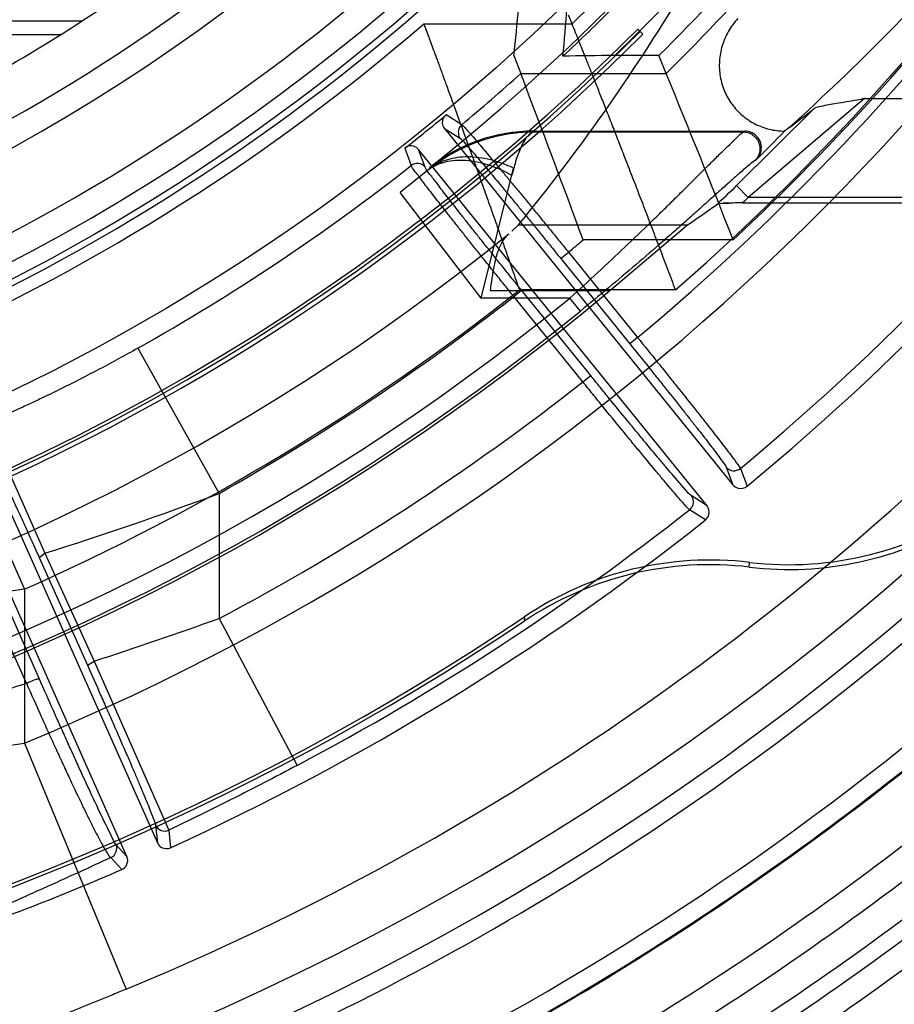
# Model space of a CAD drawing. Header units: millimetres. Extents: x 0 to 297, y 0 to 210.
# Tile 37 of 256: x 147.496 to 147.627, y 90.977 to 91.125. Entities that reach past the tile are written whole.
import ezdxf

# ---------------------------------------------------------------- set-up
doc = ezdxf.new("R2010")
doc.units = ezdxf.units.MM
doc.header["$LTSCALE"] = 16.335
doc.layers.get('0').update_dxf_attribs({"linetype": 'CONTINUOUS'})
for name, color, linetype in [('01_GLOBAL', 7, 'CONTINUOUS'), ('INTFCLR_1', 7, 'CONTINUOUS'), ('INTFCLR_144815', 7, 'CONTINUOUS')]:
    doc.layers.add(name, color=color, linetype=linetype)

msp = doc.modelspace()

# ---------------------------------------------------------------- linework, layer by layer
at = {"color": 7, "linetype": 'Continuous'}
msp.add_circle((148.0808034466, 92.1164639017), 1.9, dxfattribs=at)
at = {"color": 9, "linetype": 'Continuous'}
msp.add_arc((148.0808034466, 92.1164639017), 1.8756493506, 182.9674534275, 267.0325465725, dxfattribs=at)
at = {"layer": '01_GLOBAL', "color": 7, "linetype": 'Continuous'}
msp.add_circle((148.0808034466, 92.1164639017), 1.925, dxfattribs=at)
at = {"layer": 'INTFCLR_1', "color": 9, "linetype": 'Continuous'}
for p, q in [((147.5051102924, 91.1245524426), (147.4457533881, 91.1247596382)), ((147.4336246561, 91.12257411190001), (147.5019966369, 91.12257411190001))]:
    msp.add_line(p, q, dxfattribs=at)
at = {"layer": 'INTFCLR_1', "color": 6, "linetype": 'Continuous'}
for radius, start, end in [(0.3017258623, 270, 90.00000002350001), (0.2867456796, 270, 90.00000002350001), (0.2757760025, 298.9781910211, 302.8139688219)]:
    msp.add_arc((147.3556636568, 91.35632411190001), radius, start, end, dxfattribs=at)
at = {"layer": 'INTFCLR_1', "color": 9, "linetype": 'Continuous'}
for radius, start, end in [(0.2607760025, 269.9999999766, 303.1824438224), (0.2757760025, 302.8139688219, 307.7133577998)]:
    msp.add_arc((147.3556636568, 91.35632411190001), radius, start, end, dxfattribs=at)
at = {"layer": 'INTFCLR_144815', "color": 6, "linetype": 'Continuous'}
for p, q in [((147.5787416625, 91.12418187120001), (147.5782188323, 91.1254789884)), ((147.5893758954, 91.1226118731), (147.5886196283, 91.12336814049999)), ((147.569996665, 91.11940168), (147.5710299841, 91.1167127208)), ((147.5917742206, 91.1194016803), (147.5851470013, 91.1194016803)), ((147.5928827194, 91.1167127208), (147.5917742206, 91.11940168)), ((147.5594862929, 91.1102023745), (147.5598504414, 91.1105291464)), ((147.5595938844, 91.1084637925), (147.6028885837, 91.0549992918)), ((147.572975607, 91.1080722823), (147.6046662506, 91.1080722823)), ((147.6113011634, 91.108566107), (147.6106478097, 91.1080728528)), ((147.5540299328, 91.1057839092), (147.5536345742, 91.1054956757)), ((147.5990028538, 91.05185269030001), (147.5557081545, 91.105317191)), ((147.5573975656, 91.10262797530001), (147.5572833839, 91.10235563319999)), ((147.6043419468, 91.0973019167), (147.6778893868, 91.0973019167)), ((147.5706895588, 91.0940083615), (147.5697128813, 91.0930734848)), ((147.5843390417, 91.0841022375), (147.5960842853, 91.0940083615)), ((147.4884941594, 91.0641284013), (147.5164759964, 91.001280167)), ((147.5119082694, 90.9992464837), (147.4839264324, 91.0620947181)), ((147.6053431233, 91.0426468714), (147.6053980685, 91.0433631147)), ((147.5716103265, 91.03520480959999), (147.57154094, 91.03452720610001))]:
    msp.add_line(p, q, dxfattribs=at)
at = {"layer": 'INTFCLR_144815', "color": 9, "linetype": 'Continuous'}
for p, q in [((147.5564734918, 91.12418187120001), (147.5787416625, 91.12418187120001)), ((147.5710299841, 91.1167127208), (147.5928827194, 91.1167127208)), ((147.622661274, 91.11296417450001), (147.6051757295, 91.09810498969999)), ((147.6226612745, 91.1129641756), (147.6910159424, 91.1129641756)), ((147.6034395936, 91.0999017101), (147.6150761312, 91.11145510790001)), ((147.562177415, 91.10904220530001), (147.559850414, 91.1105291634)), ((147.5595938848, 91.10846379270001), (147.5619720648, 91.1069486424)), ((147.572920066, 91.1079503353), (147.572975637, 91.1080722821)), ((147.6046662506, 91.1080722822), (147.6044569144, 91.107950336)), ((147.5729200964, 91.107950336), (147.6044569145, 91.107950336)), ((147.5536345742, 91.1054956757), (147.554605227, 91.1029103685)), ((147.5566957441, 91.1026759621), (147.5557081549, 91.10531719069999)), ((147.6064162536, 91.1037993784), (147.6062162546, 91.10368241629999)), ((147.6034395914, 91.0999017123), (147.6051757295, 91.09810498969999)), ((147.5650720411, 91.0830117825), (147.5529160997, 91.0988772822)), ((147.6785332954, 91.09810498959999), (147.6051757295, 91.09810498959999)), ((147.5706895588, 91.0940083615), (147.5960842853, 91.0940083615)), ((147.6029374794, 91.0917469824), (147.5803971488, 91.0917469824)), ((147.5770409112, 91.08895785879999), (147.5782064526, 91.08990169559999)), ((147.5770409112, 91.08895785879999), (147.5874154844, 91.0761463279)), ((147.5782064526, 91.08990169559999), (147.5885810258, 91.0770901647)), ((147.5784119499, 91.0830112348), (147.5650724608, 91.0830112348)), ((147.5843390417, 91.0841022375), (147.566488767, 91.0841022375)), ((147.5699948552, 91.0832520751), (147.5711603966, 91.08419591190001)), ((147.5803694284, 91.0704405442), (147.5699948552, 91.0832520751)), ((147.5942822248, 91.0842366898), (147.5708392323, 91.0842366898)), ((147.5815349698, 91.071384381), (147.5711603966, 91.08419591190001)), ((147.5799903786, 91.0810744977), (147.5784119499, 91.0830112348)), ((147.5885810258, 91.0770901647), (147.5874154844, 91.0761463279)), ((147.4803107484, 91.07582863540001), (147.4965321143, 91.0393254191)), ((147.5135330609, 91.0754798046), (147.5257665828, 91.05371678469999)), ((147.5803694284, 91.0704405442), (147.5815349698, 91.071384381)), ((147.4909041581, 91.064275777), (147.4995669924, 91.04472548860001)), ((147.6018868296, 91.0576580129), (147.6028885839, 91.0549992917)), ((147.6040097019, 91.0574497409), (147.6050097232, 91.0547860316)), ((147.5257665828, 91.05371678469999), (147.5257665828, 91.03494101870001)), ((147.599002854, 91.0518526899), (147.596610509, 91.0533853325)), ((147.5987704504, 91.0497335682), (147.5963728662, 91.051265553)), ((147.4987208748, 91.0441154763), (147.4995669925, 91.0447254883)), ((147.4995669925, 91.0447254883), (147.5069725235, 91.0285231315)), ((147.4987208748, 91.0441154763), (147.5059782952, 91.02791311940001)), ((147.4968251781, 91.0252252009), (147.4894175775, 91.0416810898)), ((147.4987741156, 91.0258352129), (147.4915146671, 91.0422911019)), ((147.4965321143, 91.0393254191), (147.4965321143, 91.01623344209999)), ((147.5257665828, 91.03494101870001), (147.5374455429, 91.012875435)), ((147.5059782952, 91.02791311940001), (147.5069725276, 91.0285231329)), ((147.5069725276, 91.0285231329), (147.5182112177, 91.0031719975)), ((147.4965321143, 91.01623344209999), (147.511818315, 90.9793288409)), ((147.5162147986, 91.0039227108), (147.5164759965, 91.0012801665)), ((147.5182112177, 91.0031719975), (147.5184696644, 91.000525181)), ((147.5119082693, 90.9992464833), (147.5102698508, 91.0010435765)), ((147.5111353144, 90.9972597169), (147.5094921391, 90.9990577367))]:
    msp.add_line(p, q, dxfattribs=at)
at = {"layer": 'INTFCLR_144815', "color": 7, "linetype": 'Continuous'}
for p, q in [((147.5575191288, 91.1025521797), (147.5529160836, 91.0988773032)), ((147.565072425, 91.08301128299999), (147.5699619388, 91.1025024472)), ((147.6043419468, 91.0973019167), (147.6031240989, 91.09728241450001))]:
    msp.add_line(p, q, dxfattribs=at)
at = {"layer": 'INTFCLR_144815', "color": 6, "linetype": 'Continuous'}
for radius in [0.3190566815, 0.3040475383]:
    msp.add_circle((147.3556636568, 91.35632411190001), radius, dxfattribs=at)
for centre, radius, start, end in [((147.3556636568, 91.35632411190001), 0.4398395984, 313.9937911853, 154.5150993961), ((147.3556636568, 91.35632411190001), 0.3305190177, 45.0000000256, 314.9999999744), ((147.3556636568, 91.35632411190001), 0.329927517, 44.99999995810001, 315.0000000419), ((147.3556636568, 91.35632411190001), 0.3294494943, 44.99999997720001, 315.0000000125), ((147.3556636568, 91.35632411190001), 0.3241269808, 308.490992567, 51.50900743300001), ((147.3556636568, 91.35632411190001), 0.2978344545, 295.6072723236, 334.3927276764), ((147.3556636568, 91.35632411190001), 0.2828253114, 297.0737153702, 332.9262846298), ((147.3556636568, 91.35632411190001), 0.4248395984, 205.4855585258, 293.0456409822), ((147.3556636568, 91.35632411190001), 0.4398395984, 205.4849006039, 292.0062088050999), ((147.3556636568, 91.35632411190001), 0.3344853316, 314.9016631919, 323.3180519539), ((147.3556636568, 91.35632411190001), 0.305, 292.2602718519, 310.9966113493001), ((147.3556636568, 91.35632411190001), 0.3245414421, 313.0911760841, 314.9984221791), ((147.3556636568, 91.35632411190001), 0.391278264, 309.5878226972, 323.4121773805), ((147.5849827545, 90.7532149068), 0.3661865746, 89.97430088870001, 91.1900020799), ((145.7948070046, 90.4360795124), 1.9021647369, 20.1632002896, 20.9663982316), ((145.8606787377, 90.4046076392), 1.8728654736, 21.5240626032, 22.3474512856), ((147.3556636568, 91.35632411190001), 0.3195424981, 308.2829108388, 309.7170891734), ((147.5729845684, 91.0830407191), 0.0250319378, 90.02051217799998, 128.5118148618), ((147.3556636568, 91.35632411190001), 0.3558730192, 314.7982513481, 315.7665268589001), ((147.3556636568, 91.35632411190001), 0.3555238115, 259.4836750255, 310.0313711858), ((147.6112947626, 91.0929688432), 0.04995510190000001, 263.220990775, 305.2221155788), ((147.3556636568, 91.35632411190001), 0.391278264, 294.5878227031, 308.4121772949), ((147.611301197, 91.0922432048), 0.0499530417, 263.1498085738, 301.4986237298), ((147.3556636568, 91.35632411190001), 0.4243159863, 293.0433107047, 312.9566892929), ((147.5995015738, 90.9937413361), 0.0499711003, 83.2233896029, 123.9275501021), ((147.5993855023, 90.9930324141), 0.0499710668, 83.15280260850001, 123.8630934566), ((147.3556636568, 91.35632411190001), 0.3875, 259.2774523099, 303.8556636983), ((147.3556636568, 91.35632411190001), 0.3869761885, 259.4503932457, 303.9200871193), ((147.3556636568, 91.35632411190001), 0.4393155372, 295.3242082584, 310.6757917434), ((147.3556636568, 91.35632411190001), 0.4480099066, 295.3197252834, 310.6802747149), ((147.3556636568, 91.35632411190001), 0.452294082, 295.3184492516, 310.6815507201), ((147.3556636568, 91.35632411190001), 0.4629607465, 296.2550977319, 309.7449022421), ((147.3556636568, 91.35632411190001), 0.391278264, 289.1168386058, 293.4121773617)]:
    msp.add_arc(centre, radius, start, end, dxfattribs=at)
at = {"layer": 'INTFCLR_144815', "color": 9, "linetype": 'Continuous'}
for centre, radius, start, end in [((147.3556636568, 91.35632411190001), 0.4080560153, 292.4997540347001, 54.0964566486), ((147.3556636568, 91.35632411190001), 0.3298406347, 314.0862202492, 45.9137797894), ((147.3556636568, 91.35632411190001), 0.3219531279, 313.8592910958, 46.1407088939), ((147.3556636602, 91.3563241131), 0.3681108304, 292.4997540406, 16.610836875), ((147.3556636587, 91.3563241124), 0.3618983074, 311.2505121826, 12.701512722), ((147.3556636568, 91.35632411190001), 0.4164420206, 203.8266800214, 313.0809380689), ((147.3556636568, 91.35632411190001), 0.4214424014, 203.8278898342, 312.5732768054), ((147.3556636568, 91.35632411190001), 0.4364412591, 203.8266800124, 319.1799903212), ((147.3556636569, 91.35632411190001), 0.3371742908, 314.7125410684, 323.1719395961), ((147.3556636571, 91.3563241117), 0.3621400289, 313.0638327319, 323.1640956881), ((147.3556636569, 91.35632411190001), 0.3636235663, 309.832493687, 323.1675063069), ((147.3532546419, 91.3932057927), 0.3841975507, 312.1945882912, 318.3797053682), ((147.3556636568, 91.35632411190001), 0.3069439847, 293.9594928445, 310.8607650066), ((147.3556636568, 91.35632411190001), 0.3885893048, 309.724476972, 323.2755230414), ((147.3556636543, 91.35632411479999), 0.3221742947, 309.8664382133, 311.9496809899), ((147.3556636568, 91.35632411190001), 0.3221742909, 299.3413979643, 308.1335617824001), ((147.3556637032, 91.35632406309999), 0.3565744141, 313.3351440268, 314.0175347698), ((147.3556636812, 91.35632408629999), 0.3590729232, 313.8328155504, 314.0175347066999), ((147.3556636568, 91.35632411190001), 0.3393168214, 258.4596803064, 309.0091107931), ((147.3556636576, 91.356324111), 0.347140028, 309.8720266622, 310.3447838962), ((147.3556636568, 91.35632411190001), 0.3525857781, 259.4138369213, 309.1798196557), ((147.3556636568, 91.35632411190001), 0.3468891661, 293.9594928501, 308.3380929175), ((147.3556636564, 91.3563241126), 0.3471400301, 299.3413979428, 308.1279733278), ((147.3556636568, 91.35632411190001), 0.3550842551, 259.4138369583, 309.1798197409), ((147.3556636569, 91.3563241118), 0.3636235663, 297.8915524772, 308.1675063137), ((147.3522515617, 91.51664178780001), 0.4943751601, 287.3365010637, 290.5471625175), ((147.3556636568, 91.35632411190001), 0.3885893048, 297.8915524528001, 308.2755230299), ((147.1975178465, 91.96547579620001), 0.9867330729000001, 288.2772451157, 289.4304359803), ((147.3556636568, 91.35632411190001), 0.4391846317, 295.3242563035, 310.6757436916), ((147.3556636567, 91.3563241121), 0.4568636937, 296.2111854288, 309.7888145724), ((147.3556636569, 91.3563241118), 0.4593548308, 296.2111854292, 309.7888145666)]:
    msp.add_arc(centre, radius, start, end, dxfattribs=at)
at = {"layer": 'INTFCLR_144815', "color": 6, "linetype": 'Continuous'}
for centre, major_axis, ratio, start_param, end_param in [((147.3556636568, 91.16263929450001), (0, 0.2906748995), 0.7456587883, -1.7200994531, -1.6700911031), ((147.3556636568, 91.15664355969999), (0, 0.299673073), 0.7456587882, -1.6956613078, -1.6470176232), ((147.3556636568, 91.2825663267), (0, 0.2914681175), 0.9674516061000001, -2.2743411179, -2.1269453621), ((147.3556636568, 91.4695265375), (0, 0.4473412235), 0.9674516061, -2.5096843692, -2.4988304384), ((147.3556636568, 91.4704758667), (0, 0.4510926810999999), 0.9674516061, -2.5581444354, -2.546336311)]:
    msp.add_ellipse(centre, major_axis=major_axis, ratio=ratio, start_param=start_param, end_param=end_param, dxfattribs=at)
for points, knots in [([(147.60362695, 91.12496396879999), (147.6033562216, 91.12467381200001), (147.6028479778, 91.1240625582), (147.6021965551, 91.1230664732), (147.6016647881, 91.1220056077), (147.6012595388, 91.1208952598), (147.6009855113, 91.119751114), (147.6008454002, 91.11858899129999), (147.6008399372, 91.1174246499), (147.6009680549, 91.1162733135), (147.6012270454, 91.11514974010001), (147.6016126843, 91.1140680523), (147.6021193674, 91.11304161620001), (147.6027402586, 91.1120829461), (147.6034673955, 91.11120368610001), (147.6042917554, 91.110414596), (147.6052032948, 91.10972551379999), (147.6061909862, 91.1091452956), (147.6072428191, 91.1086817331), (147.6083459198, 91.1083414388), (147.6094862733, 91.1081297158), (147.6102600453, 91.1080769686), (147.6106478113, 91.1080728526)], [0, 0, 0, 0, 0.0514138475, 0.102725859, 0.1538761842, 0.204816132, 0.2555260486, 0.3059645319, 0.3561326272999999, 0.4060417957, 0.4557148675, 0.5051829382, 0.5544885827, 0.6036835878, 0.6528264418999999, 0.7019773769, 0.7511954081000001, 0.8005371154, 0.8500526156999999, 0.8997828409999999, 0.9497593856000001, 1, 1, 1, 1]), ([(147.5564734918, 91.12418187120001), (147.5565603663, 91.1239486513), (147.5567776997, 91.12336508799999), (147.5571120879, 91.12246482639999), (147.5575013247, 91.12141559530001), (147.5579257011, 91.1202697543), (147.5583235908, 91.1191928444), (147.5586767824, 91.1182349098), (147.5589674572, 91.1174453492), (147.559274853, 91.1166091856), (147.5595986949, 91.1157270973), (147.5599385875, 91.11479981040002), (147.5602940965, 91.1138281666), (147.5606647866, 91.11281314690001), (147.5610501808, 91.1117558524), (147.5614498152, 91.1106574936), (147.5618631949, 91.10951936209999), (147.5622896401, 91.10834276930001), (147.5627284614, 91.107129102), (147.5631791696, 91.1058799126), (147.563641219, 91.1045968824), (147.5641137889, 91.10328176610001), (147.5645960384, 91.10193647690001), (147.565087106, 91.1005629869), (147.5655863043, 91.099163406), (147.5660929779, 91.0977399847), (147.5666063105, 91.0962949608), (147.5671250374, 91.0948303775), (147.5676483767, 91.0933485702), (147.5681755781, 91.0918520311), (147.5687060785, 91.0903434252), (147.5692384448, 91.08882506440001), (147.5697720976, 91.08729954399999), (147.5703056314, 91.08576922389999), (147.5706615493, 91.0847478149), (147.5708392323, 91.0842366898)], [0, 0, 0, 0, 0.0175880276, 0.044007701, 0.0678686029, 0.0966752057, 0.1303597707, 0.1490024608, 0.1688274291, 0.1898192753, 0.2119608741, 0.2352330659, 0.2596143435, 0.2850789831, 0.3115985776, 0.3391426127, 0.3676784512, 0.3971715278, 0.4275855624, 0.4588827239, 0.4910222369, 0.5239578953, 0.5576403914, 0.5920179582, 0.6270399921, 0.6626521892, 0.6987941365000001, 0.7354122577, 0.7724546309, 0.8098528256, 0.8475435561, 0.8854677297, 0.9235600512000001, 0.9617583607, 1, 1, 1, 1]), ([(147.5942822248, 91.0842366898), (147.5940887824, 91.0847506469), (147.5937013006, 91.08577767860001), (147.5931205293, 91.0873164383), (147.5925396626, 91.08885024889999), (147.5919602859, 91.0903767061), (147.5913830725, 91.0918931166), (147.590809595, 91.0933970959), (147.5902404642, 91.0948859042), (147.5896765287, 91.0963569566), (147.5891187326, 91.0978078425), (147.5885683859, 91.09923649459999), (147.5880264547, 91.1006406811), (147.5874935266, 91.1020180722), (147.5869704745, 91.1033665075), (147.5864582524, 91.10468397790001), (147.585957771, 91.1059685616), (147.5854698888, 91.10721847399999), (147.5849951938, 91.10843203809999), (147.5845342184, 91.10960775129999), (147.584087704, 91.1107442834), (147.5836563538, 91.11184036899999), (147.5832406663, 91.11289476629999), (147.5828411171, 91.1139063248), (147.5824582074, 91.11487400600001), (147.5820923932, 91.1157968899), (147.5817441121, 91.11667419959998), (147.5814137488, 91.11750528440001), (147.5811015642, 91.1182895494), (147.5808077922, 91.1190264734), (147.5804538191, 91.1199131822), (147.5800590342, 91.1209002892), (147.5796431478, 91.12193809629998), (147.5792129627, 91.123010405), (147.578921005, 91.123736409), (147.5787416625, 91.12418187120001)], [0, 0, 0, 0, 0.0384359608, 0.0768288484, 0.1151150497, 0.1532293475, 0.1911040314, 0.2286791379, 0.2658872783, 0.3026614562, 0.3389459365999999, 0.3746823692, 0.4098169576, 0.4442918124, 0.4780517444, 0.511046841, 0.5432270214, 0.5745438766, 0.6049577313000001, 0.634432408, 0.6629322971, 0.6904236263, 0.7168753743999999, 0.7422586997, 0.7665463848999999, 0.7897140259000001, 0.8117416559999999, 0.8326118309, 0.8523097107, 0.8708221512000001, 0.8881372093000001, 0.919133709, 0.9452313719, 0.9663897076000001, 1, 1, 1, 1]), ([(147.6226612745, 91.1129641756), (147.6222753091, 91.11287846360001), (147.6213516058, 91.11269542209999), (147.6199314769, 91.11245574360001), (147.6185227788, 91.11222386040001), (147.6172529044, 91.11202196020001), (147.6161589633, 91.1117739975), (147.6153607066, 91.1116753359), (147.6150763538, 91.1114553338)], [0, 0, 0, 0, 0.1531992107, 0.3648321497, 0.5577942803, 0.7072202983, 0.8606898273, 1, 1, 1, 1]), ([(147.559486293, 91.1102023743), (147.5593241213, 91.109942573), (147.5591604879, 91.10930748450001), (147.5594029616, 91.1086995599), (147.5595938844, 91.1084637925)], [0, 0, 0, 0, 0.5023658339, 1, 1, 1, 1]), ([(147.562177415, 91.10904220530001), (147.5620292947, 91.1089182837), (147.5615379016, 91.1083397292), (147.5616261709, 91.10737658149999), (147.5619720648, 91.1069486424)], [0, 0, 0, 0, 0.2597922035, 1, 1, 1, 1]), ([(147.5621774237, 91.1090422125), (147.5624988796, 91.1088290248), (147.5628839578, 91.10830225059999), (147.5635174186, 91.10761904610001), (147.5641057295, 91.10693345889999), (147.5647952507, 91.10613357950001), (147.5655771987, 91.1052133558), (147.5664481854, 91.1041822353), (147.5673979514, 91.103050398), (147.5684177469, 91.10182868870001), (147.569501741, 91.1005242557), (147.5706461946, 91.09914172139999), (147.5718404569, 91.0976938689), (147.573072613, 91.0961948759), (147.5743287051, 91.09466179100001), (147.5756041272, 91.0931007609), (147.5768986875, 91.0915120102), (147.5777678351, 91.0904423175), (147.5782064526, 91.08990169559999)], [0, 0, 0, 0, 0.0463418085, 0.07622396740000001, 0.1124281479, 0.1547200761, 0.2031541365, 0.2574914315, 0.3168880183, 0.3806667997, 0.4486865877, 0.5206554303, 0.5962939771, 0.6741749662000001, 0.7537808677, 0.8344099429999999, 0.9163600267, 1, 1, 1, 1]), ([(147.6064162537, 91.1037993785), (147.6067005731, 91.1040817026), (147.6071348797, 91.1047869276), (147.6072237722, 91.1060068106), (147.606750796, 91.1071220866), (147.605830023, 91.1078916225), (147.6050486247, 91.1080722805), (147.6046662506, 91.1080722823)], [0, 0, 0, 0, 0.2055332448, 0.4062461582, 0.6051605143, 0.803856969, 1, 1, 1, 1]), ([(147.5557081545, 91.105317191), (147.5555150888, 91.10555561), (147.5549684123, 91.10591781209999), (147.5543145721, 91.10588735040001), (147.554029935, 91.10578390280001)], [0, 0, 0, 0, 0.5032264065, 1, 1, 1, 1]), ([(147.5566957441, 91.1026759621), (147.5564571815, 91.1029700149), (147.5557169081, 91.1033845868), (147.5549035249, 91.1031441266), (147.554605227, 91.1029103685)], [0, 0, 0, 0, 0.4997863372, 1, 1, 1, 1]), ([(147.5699948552, 91.0832520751), (147.5695498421, 91.08380263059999), (147.5686603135, 91.0849048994), (147.5673326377, 91.0865548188), (147.5660202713, 91.0881903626), (147.5647423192, 91.08978770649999), (147.5635128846, 91.0913297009), (147.5623399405, 91.0928060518), (147.561225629, 91.0942137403), (147.5601757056, 91.09554550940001), (147.5592012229, 91.0967872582), (147.5583095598, 91.0979303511), (147.5575043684, 91.0989677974), (147.5567916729, 91.09989774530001), (147.5561670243, 91.1007070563), (147.5554561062, 91.10169793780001), (147.5548241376, 91.10235694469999), (147.554605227, 91.1029103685)], [0, 0, 0, 0, 0.0850523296, 0.1701752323, 0.2544381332, 0.3369919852, 0.4159478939, 0.4913769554, 0.5635335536, 0.6316485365, 0.6951254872, 0.7531754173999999, 0.8058308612, 0.8528874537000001, 0.8939941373, 0.9284965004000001, 1, 1, 1, 1]), ([(147.566488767, 91.0841022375), (147.5665765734, 91.0847460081), (147.5667471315, 91.0860282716), (147.5670642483, 91.0879691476), (147.5675077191, 91.08982705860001), (147.5681830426, 91.0914650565), (147.5688714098, 91.0923328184), (147.5692445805, 91.0926593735)], [0, 0, 0, 0, 0.2128648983, 0.4237851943, 0.6441261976, 0.8375405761, 1, 1, 1, 1]), ([(147.6028885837, 91.0549992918), (147.6030846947, 91.0547571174), (147.6037683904, 91.05429678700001), (147.6046583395, 91.05449545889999), (147.6050097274, 91.0547860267)], [0, 0, 0, 0, 0.4059763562, 1, 1, 1, 1]), ([(147.5987704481, 91.0497335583), (147.5990141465, 91.04992679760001), (147.5994809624, 91.05060625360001), (147.599290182, 91.0514978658), (147.5990028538, 91.05185269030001)], [0, 0, 0, 0, 0.405185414, 1, 1, 1, 1]), ([(147.5164759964, 91.001280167), (147.5166027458, 91.0009954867), (147.5171440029, 91.00037388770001), (147.5180550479, 91.0003354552), (147.5184696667, 91.00052517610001)], [0, 0, 0, 0, 0.405976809, 1, 1, 1, 1]), ([(147.5111353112, 90.99725971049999), (147.5114207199, 90.99738329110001), (147.5120474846, 90.9979187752), (147.5120939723, 90.99882938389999), (147.5119082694, 90.9992464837)], [0, 0, 0, 0, 0.4051853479, 1, 1, 1, 1])]:
    msp.add_open_spline(points, degree=3, knots=knots, dxfattribs=at)
at = {"layer": 'INTFCLR_144815', "color": 9, "linetype": 'Continuous'}
for points, knots in [([(147.5729200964, 91.107950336), (147.5715607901, 91.10793388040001), (147.5695122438, 91.1077437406), (147.5668303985, 91.10716351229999), (147.5641516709, 91.1063522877), (147.5615437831, 91.10519401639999), (147.5590660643, 91.1036967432), (147.5578696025, 91.10282410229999), (147.5572833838, 91.10235563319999)], [0, 0, 0, 0, 0.241277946, 0.3631082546, 0.4866191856, 0.7375890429, 0.866811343, 1, 1, 1, 1]), ([(147.5619720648, 91.1069486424), (147.5622699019, 91.1067589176), (147.5627974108, 91.1060563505), (147.5636018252, 91.1052036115), (147.5643811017, 91.10428592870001), (147.5651075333, 91.1034371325), (147.5659149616, 91.10248100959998), (147.5667999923, 91.1014275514), (147.5677554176, 91.10028339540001), (147.5687746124, 91.0990570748), (147.5698503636, 91.09775706), (147.5709753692, 91.09639223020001), (147.5721416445, 91.0949722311), (147.5733404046, 91.093507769), (147.5745624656, 91.0920100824), (147.5757989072, 91.0904900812), (147.5766262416, 91.08946993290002), (147.5770409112, 91.08895785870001)], [0, 0, 0, 0, 0.0451330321, 0.1093068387, 0.1510043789, 0.1987329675, 0.2521663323, 0.310924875, 0.3745884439, 0.4426758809, 0.5147223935, 0.5902493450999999, 0.6687328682, 0.7495755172, 0.8321293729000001, 0.9157853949, 1, 1, 1, 1]), ([(147.5729200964, 91.107950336), (147.5725941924, 91.1078402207), (147.571918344, 91.10725526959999), (147.5711356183, 91.10591766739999), (147.5705347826, 91.104387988), (147.5700577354, 91.1028354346), (147.5698260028, 91.1019399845), (147.5697111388, 91.1014606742)], [0, 0, 0, 0, 0.1391061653, 0.3430976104, 0.6261770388, 0.8006917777, 1, 1, 1, 1]), ([(147.5784119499, 91.0830112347), (147.5798173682, 91.0842819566), (147.5825863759, 91.08682398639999), (147.5866621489, 91.0906482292), (147.5899744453, 91.09382831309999), (147.5925499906, 91.0963367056), (147.5944033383, 91.09815721), (147.5961766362, 91.09991184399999), (147.5975990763, 91.1013269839), (147.598687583, 91.1024102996), (147.5996858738, 91.1034065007), (147.6008340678, 91.1045457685), (147.6020665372, 91.1057713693), (147.6032487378, 91.1068882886), (147.6039853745, 91.1076436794), (147.6044569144, 91.107950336)], [0, 0, 0, 0, 0.157607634, 0.3126657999, 0.464899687, 0.5395550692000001, 0.6117243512, 0.6810005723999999, 0.747067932, 0.7786282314, 0.8087471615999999, 0.8643771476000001, 0.9132101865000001, 0.9532109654, 1, 1, 1, 1]), ([(147.6044569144, 91.107950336), (147.6048936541, 91.1079466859), (147.6058729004, 91.10767277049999), (147.6069118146, 91.1064625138), (147.6070282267, 91.1048721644), (147.6065241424, 91.10399063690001), (147.6062162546, 91.10368241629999)], [0, 0, 0, 0, 0.2267337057, 0.5004974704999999, 0.7738375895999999, 1, 1, 1, 1]), ([(147.6062162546, 91.10368241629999), (147.6059081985, 91.1035026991), (147.6051413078, 91.1028430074), (147.6039508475, 91.1018301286), (147.602569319, 91.1005955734), (147.6011429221, 91.0993194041), (147.5995710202, 91.09790793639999), (147.5978797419, 91.0963938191), (147.5960939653, 91.0948031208), (147.594227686, 91.09315264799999), (147.591633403, 91.0908780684), (147.5882962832, 91.0879949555), (147.5841925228, 91.0845274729), (147.5814039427, 91.0822264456), (147.5799903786, 91.0810744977)], [0, 0, 0, 0, 0.030895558, 0.0870005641, 0.1357720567, 0.1912825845, 0.2528361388, 0.3187723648, 0.3879324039, 0.4600064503, 0.5345965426, 0.6868169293, 0.8420341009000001, 1, 1, 1, 1]), ([(147.5711603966, 91.08419591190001), (147.5707451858, 91.0847086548), (147.5699182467, 91.0857313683), (147.5686870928, 91.08725861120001), (147.5674753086, 91.0887664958), (147.5662919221, 91.09024375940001), (147.5651457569, 91.0916793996), (147.5640450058, 91.0930631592), (147.5629972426, 91.0943854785), (147.5620097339, 91.0956372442), (147.5610894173, 91.09680945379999), (147.5602432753, 91.09789381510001), (147.5594762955, 91.0988819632), (147.5587972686, 91.0997686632), (147.5582001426, 91.100542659), (147.5575173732, 91.101498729), (147.5568979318, 91.10213511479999), (147.5566957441, 91.1026759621)], [0, 0, 0, 0, 0.08432620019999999, 0.1680968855, 0.2507233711, 0.3315698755, 0.4100166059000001, 0.485517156, 0.5575606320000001, 0.6256460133, 0.6892973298, 0.7480368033, 0.8014454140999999, 0.8491520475, 0.8908399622, 0.9262018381, 1, 1, 1, 1]), ([(147.5885810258, 91.0770901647), (147.5895703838, 91.0758704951), (147.5910398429, 91.0740533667), (147.5927421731, 91.07193783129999), (147.5936921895, 91.07075413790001), (147.5950375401, 91.06907476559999), (147.5965458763, 91.0671832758), (147.5980075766, 91.06533812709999), (147.5987800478, 91.0643592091), (147.5997912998, 91.0630736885), (147.6008768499, 91.0616872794), (147.6019921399, 91.06023489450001), (147.6027991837, 91.0591867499), (147.6034386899, 91.0582717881), (147.603922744, 91.0576690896), (147.6040097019, 91.0574497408)], [0, 0, 0, 0, 0.1886030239, 0.2806470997, 0.3260987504, 0.3708767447, 0.5390620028, 0.6166316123, 0.6535697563, 0.6888152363, 0.8130592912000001, 0.8649830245, 0.9088242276, 0.9716634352, 1, 1, 1, 1]), ([(147.5874154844, 91.0761463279), (147.5883445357, 91.0749990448), (147.5897242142, 91.0732896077), (147.5913222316, 91.07129921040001), (147.5922139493, 91.07018546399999), (147.5934767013, 91.06860527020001), (147.5948923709, 91.0668254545), (147.596263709, 91.0650888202), (147.5969883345, 91.06416738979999), (147.5979368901, 91.06295729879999), (147.598954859, 91.0616519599), (147.6000000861, 91.0602842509), (147.6007568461, 91.0592970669), (147.6013536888, 91.0584345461), (147.601808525, 91.0578657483), (147.6018868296, 91.0576580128)], [0, 0, 0, 0, 0.188591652, 0.2806293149, 0.3260790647, 0.370855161, 0.539033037, 0.6165990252, 0.6535361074, 0.6887817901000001, 0.8130239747, 0.8649486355, 0.9087902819, 0.9716394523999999, 1, 1, 1, 1]), ([(147.513533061, 91.0754798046), (147.5116206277, 91.0744047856), (147.5077934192, 91.072319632), (147.5034345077, 91.0700937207), (147.5005332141, 91.0686738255), (147.4989824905, 91.06792794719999), (147.4975614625, 91.0672577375), (147.4948424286, 91.0659978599), (147.4927020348, 91.06504587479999), (147.4909041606, 91.0642757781)], [0, 0, 0, 0, 0.2605327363, 0.5175078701, 0.5811533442, 0.6441221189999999, 0.7218571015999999, 0.7677317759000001, 1, 1, 1, 1]), ([(147.5966105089, 91.0533853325), (147.5964259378, 91.0535036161), (147.5954779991, 91.0546414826), (147.5941939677, 91.0560369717), (147.5929385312, 91.05753301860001), (147.5923087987, 91.05827990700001), (147.5912293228, 91.05956716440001), (147.5901124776, 91.0609092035), (147.588957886, 91.06230449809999), (147.5881157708, 91.06332446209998), (147.5865747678, 91.065196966), (147.585013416, 91.0671053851), (147.5836482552, 91.0687811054), (147.5827096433, 91.06993525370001), (147.5820051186, 91.0708037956), (147.5815349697, 91.071384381)], [0, 0, 0, 0, 0.0280051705, 0.1859385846, 0.2448717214, 0.2771027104, 0.3107757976, 0.4594723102, 0.5001563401, 0.5421357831, 0.6284436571, 0.8099563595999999, 0.8571311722, 0.904562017, 1, 1, 1, 1]), ([(147.5963728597, 91.05126554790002), (147.5961788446, 91.05139456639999), (147.5956908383, 91.0519903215), (147.5946444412, 91.0531176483), (147.5934821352, 91.0545059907), (147.5924809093, 91.05568886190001), (147.5918131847, 91.0564857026), (147.5906671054, 91.05785674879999), (147.5894814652, 91.0592865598), (147.5882553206, 91.0607725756), (147.5873609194, 91.06185879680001), (147.5857240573, 91.06385279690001), (147.5840654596, 91.06588493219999), (147.5826150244, 91.0676690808), (147.5816176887, 91.0688978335), (147.5808690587, 91.06982248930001), (147.5803694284, 91.0704405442)], [0, 0, 0, 0, 0.0279811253, 0.0908604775, 0.1859092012, 0.2448411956, 0.2770726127, 0.3107473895, 0.4594473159, 0.5001328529, 0.5421138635, 0.62842469, 0.8099462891, 0.8571238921, 0.9045571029, 1, 1, 1, 1]), ([(147.4901634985, 91.0623064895), (147.4902812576, 91.062177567), (147.490532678, 91.0616771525), (147.4909209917, 91.06096110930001), (147.4913462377, 91.0600951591), (147.4919471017, 91.0588637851), (147.4926209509, 91.05744396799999), (147.4933714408, 91.05584428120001), (147.4942668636, 91.05391876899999), (147.4950874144, 91.0521349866), (147.4958223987, 91.0505264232), (147.4963550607, 91.0493573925), (147.4973255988, 91.04721877), (147.4981591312, 91.0453681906), (147.4987208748, 91.0441154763)], [0, 0, 0, 0, 0.0260489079, 0.0822538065, 0.122305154, 0.1697586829, 0.2867389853, 0.3567163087, 0.4333745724, 0.6035331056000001, 0.6496342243, 0.6972107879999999, 0.7951849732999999, 1, 1, 1, 1]), ([(147.6018868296, 91.0576580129), (147.6021294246, 91.0573589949), (147.6028879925, 91.0569406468), (147.6037130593, 91.05720372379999), (147.6040097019, 91.0574497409)], [0, 0, 0, 0, 0.4997833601, 1, 1, 1, 1]), ([(147.5966105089, 91.0533853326), (147.5968525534, 91.0530858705), (147.5971040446, 91.0522569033), (147.5966751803, 91.0515045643), (147.5963728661, 91.051265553)], [0, 0, 0, 0, 0.4997833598, 1, 1, 1, 1]), ([(147.4965321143, 91.0393254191), (147.4947283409, 91.03905785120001), (147.4911373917, 91.03853381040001), (147.4857752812, 91.03777105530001), (147.481338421, 91.03715807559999), (147.4782516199, 91.036740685), (147.4764996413, 91.0365065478), (147.4739269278, 91.03616524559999), (147.4701659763, 91.0356760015), (147.4652897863, 91.03506201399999), (147.4613671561, 91.0345844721), (147.4587051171, 91.03426949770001), (147.4572348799, 91.0340981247), (147.4551588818, 91.0338587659), (147.452230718, 91.03352990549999), (147.4485801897, 91.0331396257), (147.4460330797, 91.0328829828), (147.4444647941, 91.03273287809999), (147.4435326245, 91.03264572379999), (147.442093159, 91.03251545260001), (147.4403167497, 91.0323711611), (147.4385865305, 91.0322459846), (147.4374171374, 91.0322136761), (147.4368115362, 91.03219801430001), (147.4366143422, 91.0322436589)], [0, 0, 0, 0, 0.0906320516, 0.1803670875, 0.2691896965, 0.3132466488, 0.3351832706, 0.357040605, 0.4422358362, 0.5236842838, 0.601309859, 0.6386370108, 0.6569156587, 0.6748782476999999, 0.7425017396, 0.8033654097, 0.8573496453, 0.8697382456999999, 0.8816680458, 0.9038833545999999, 0.9415654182, 0.9703044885, 0.9899399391, 1, 1, 1, 1]), ([(147.5059782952, 91.02791311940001), (147.506642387, 91.0264289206), (147.5076309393, 91.02420841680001), (147.5087743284, 91.02162056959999), (147.5094162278, 91.02016197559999), (147.5103273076, 91.01808606), (147.5112132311, 91.01605405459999), (147.5120708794, 91.01406998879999), (147.5125897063, 91.01286539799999), (147.513194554, 91.0114533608), (147.5137674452, 91.01010340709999), (147.5141899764, 91.0091005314), (147.5147045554, 91.007866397), (147.5153362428, 91.006379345), (147.5158768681, 91.0048864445), (147.5161911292, 91.0041597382), (147.5162147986, 91.0039227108)], [0, 0, 0, 0, 0.1869740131, 0.2794961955, 0.3253291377, 0.3702216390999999, 0.5401846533, 0.5802311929, 0.6187731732, 0.6910030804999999, 0.7568690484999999, 0.7874105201, 0.8161306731, 0.9106767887, 0.9726085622, 1, 1, 1, 1]), ([(147.4968251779, 91.0252252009), (147.4970211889, 91.0253269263), (147.4975188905, 91.02555989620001), (147.4981569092, 91.0257897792), (147.4985864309, 91.02588046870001), (147.4987540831, 91.0258700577), (147.4987741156, 91.025835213)], [0, 0, 0, 0, 0.3192805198, 0.8013736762, 0.941889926, 1, 1, 1, 1]), ([(147.5102698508, 91.0010435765), (147.5101073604, 91.001221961), (147.5093971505, 91.002721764), (147.5084114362, 91.00462374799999), (147.5074720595, 91.00663600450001), (147.5069905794, 91.0076634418), (147.5061566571, 91.00945563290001), (147.505295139, 91.01132760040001), (147.5044052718, 91.0132767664), (147.5037543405, 91.01470724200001), (147.502920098, 91.0165491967), (147.5020760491, 91.018423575), (147.5013871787, 91.01995966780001), (147.5003380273, 91.0223056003), (147.4994671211, 91.0242662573), (147.4987741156, 91.025835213)], [0, 0, 0, 0, 0.02648335, 0.1791847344, 0.2375514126, 0.2698407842, 0.3037518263, 0.4544896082, 0.4960182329, 0.5389199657, 0.6269810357, 0.7179483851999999, 0.7645364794, 0.8117506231, 1, 1, 1, 1]), ([(147.4508693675, 91.0105018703), (147.4510124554, 91.0106360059), (147.4514791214, 91.01089027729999), (147.4528953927, 91.01152271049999), (147.4548537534, 91.0122037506), (147.4568819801, 91.01287988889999), (147.4583440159, 91.01335046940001), (147.4610182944, 91.014198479), (147.4655764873, 91.0155968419), (147.4703501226, 91.0170404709), (147.4738768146, 91.01810885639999), (147.4764759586, 91.01889745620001), (147.481279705, 91.0203603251), (147.4882976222, 91.0225231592), (147.4939724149, 91.0243131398), (147.4968251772, 91.02522520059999)], [0, 0, 0, 0, 0.0121844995, 0.0324853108, 0.09673691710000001, 0.140553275, 0.1654020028, 0.1921415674, 0.3148504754, 0.4615948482, 0.5019712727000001, 0.5437789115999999, 0.6303352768, 0.8139348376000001, 1, 1, 1, 1]), ([(147.4968251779, 91.0252252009), (147.497560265, 91.0235551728), (147.498487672, 91.02146980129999), (147.4996096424, 91.01897683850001), (147.5003474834, 91.0173451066), (147.5012540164, 91.0153552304), (147.5021531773, 91.01340129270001), (147.5028568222, 91.01188487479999), (147.5038213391, 91.0098197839), (147.5047602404, 91.0078388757), (147.5056776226, 91.0059468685), (147.5062086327, 91.0048624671), (147.5070001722, 91.0032689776), (147.507827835, 91.0016775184), (147.5085434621, 91.0003683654), (147.5089971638, 90.9996716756), (147.5092592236, 90.9991818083), (147.5094921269, 90.99905773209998)], [0, 0, 0, 0, 0.1880589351, 0.2352232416, 0.2817615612, 0.3726288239, 0.4605907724, 0.5034449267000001, 0.5449255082, 0.6955013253, 0.7293773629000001, 0.761634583, 0.8199592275, 0.9126457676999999, 0.9470245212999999, 0.9728018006, 1, 1, 1, 1]), ([(147.4366143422, 91.0075805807), (147.4369675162, 91.00774626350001), (147.4381695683, 91.0079388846), (147.4400797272, 91.00831804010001), (147.4420777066, 91.0086260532), (147.4437539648, 91.0088866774), (147.4457471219, 91.0091868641), (147.4485024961, 91.0095913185), (147.4521164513, 91.0101080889), (147.4550173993, 91.01051608), (147.4570746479, 91.010803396), (147.4585316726, 91.0110063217), (147.4611740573, 91.01137305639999), (147.4650764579, 91.0119114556), (147.4699405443, 91.0125799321), (147.4737004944, 91.01309525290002), (147.4762775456, 91.0134488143), (147.4780362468, 91.0136899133), (147.4811428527, 91.0141160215), (147.4856208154, 91.0147303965), (147.4910512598, 91.0154777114), (147.4946967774, 91.0159800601), (147.4965321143, 91.01623344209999)], [0, 0, 0, 0, 0.0193282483, 0.0593497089, 0.09709945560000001, 0.1192962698, 0.1434292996, 0.1969571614, 0.2572819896, 0.324306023, 0.3421029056, 0.3601999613, 0.3971927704, 0.474277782, 0.5553803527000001, 0.6404547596, 0.6623103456, 0.6842593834, 0.728406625, 0.8176718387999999, 0.9082036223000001, 1, 1, 1, 1]), ([(147.5374455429, 91.012875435), (147.5358163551, 91.0120131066), (147.5325710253, 91.0103167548), (147.5277108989, 91.00783832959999), (147.5229318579, 91.0054596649), (147.5197665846, 91.0039203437), (147.5182112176, 91.0031719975)], [0, 0, 0, 0, 0.2566762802, 0.5098994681, 0.7596568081, 1, 1, 1, 1]), ([(147.5162147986, 91.0039227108), (147.5163717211, 91.00357112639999), (147.5169960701, 91.0029707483), (147.5178610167, 91.0030112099), (147.5182112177, 91.0031719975)], [0, 0, 0, 0, 0.4997833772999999, 1, 1, 1, 1]), ([(147.5094921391, 90.9990577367), (147.5096725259, 90.9991356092), (147.5103184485, 90.9995586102), (147.5104966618, 91.0005328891), (147.5102698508, 91.0010435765)], [0, 0, 0, 0, 0.2601436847, 1, 1, 1, 1]), ([(147.5094920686, 90.9990577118), (147.5078878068, 90.9983144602), (147.5053322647, 90.99714152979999), (147.5023127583, 90.9957714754), (147.5004587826, 90.9949340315), (147.4979433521, 90.99380016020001), (147.4945352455, 90.9922689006), (147.4912828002, 90.99079001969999), (147.4893756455, 90.9898972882), (147.4883319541, 90.98940018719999), (147.4868664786, 90.9886926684), (147.4853661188, 90.9878685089), (147.4842812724, 90.98725075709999), (147.4840298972, 90.9869193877)], [0, 0, 0, 0, 0.1878290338, 0.2987120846, 0.3522489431, 0.403944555, 0.5918304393, 0.7491628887, 0.7835238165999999, 0.8154999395, 0.872045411, 0.9558145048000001, 1, 1, 1, 1]), ([(147.511818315, 90.9793288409), (147.511140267, 90.97904798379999), (147.5097933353, 90.9784911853), (147.5077861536, 90.9776645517), (147.506130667, 90.976985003), (147.5048204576, 90.9764481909), (147.5035411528, 90.9759245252), (147.5019882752, 90.9752894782), (147.5001889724, 90.9745533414), (147.4987453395, 90.97396116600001), (147.4976361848, 90.97350427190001), (147.4966007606, 90.9730761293), (147.49539253, 90.972572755), (147.4940531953, 90.9720078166), (147.492469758, 90.9713199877), (147.4910970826, 90.9707187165), (147.4900608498, 90.9701493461), (147.4897263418, 90.96994515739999), (147.4896431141, 90.9698388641)], [0, 0, 0, 0, 0.0912057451, 0.1811255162, 0.2697641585, 0.3135962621, 0.3570856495, 0.4415510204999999, 0.5220905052, 0.5986806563, 0.6354623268, 0.6711657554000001, 0.7379201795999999, 0.7981378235, 0.8517531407, 0.9526865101, 0.9832230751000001, 1, 1, 1, 1])]:
    msp.add_open_spline(points, degree=3, knots=knots, dxfattribs=at)
at = {"layer": 'INTFCLR_144815', "color": 7, "linetype": 'Continuous'}
for points, knots in [([(147.5572833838, 91.10235563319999), (147.5580094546, 91.10287538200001), (147.5598093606, 91.1036655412), (147.5629297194, 91.1038340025), (147.5663421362, 91.1030812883), (147.5685871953, 91.1020739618), (147.5697111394, 91.1014606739)], [0, 0, 0, 0, 0.2049801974, 0.4386141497, 0.7060760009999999, 1, 1, 1, 1]), ([(147.5699619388, 91.1025024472), (147.5693941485, 91.1027681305), (147.5682510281, 91.1032444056), (147.5665066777, 91.1037829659), (147.5647806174, 91.10411827), (147.5631058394, 91.1042400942), (147.5615138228, 91.1041407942), (147.5600337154, 91.103825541), (147.5586921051, 91.103302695), (147.5578881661, 91.102820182), (147.5575191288, 91.1025521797)], [0, 0, 0, 0, 0.1442852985, 0.2845766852, 0.4194953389, 0.5481261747, 0.6700320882, 0.7854241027, 0.8950248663, 1, 1, 1, 1]), ([(147.6043419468, 91.0973019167), (147.6038726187, 91.09730192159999), (147.6029857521, 91.09730292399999), (147.6016958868, 91.0971599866), (147.6007323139, 91.0972420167), (147.6003681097, 91.0969689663)], [0, 0, 0, 0, 0.3522979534, 0.6583119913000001, 1, 1, 1, 1])]:
    msp.add_open_spline(points, degree=3, knots=knots, dxfattribs=at)
msp.add_open_spline([(147.6025106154, 91.09725701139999), (147.602045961, 91.0972318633), (147.6015011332, 91.09740852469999), (147.6011193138, 91.0971425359)], degree=3, dxfattribs=at)

doc.saveas('drawing.dxf')
